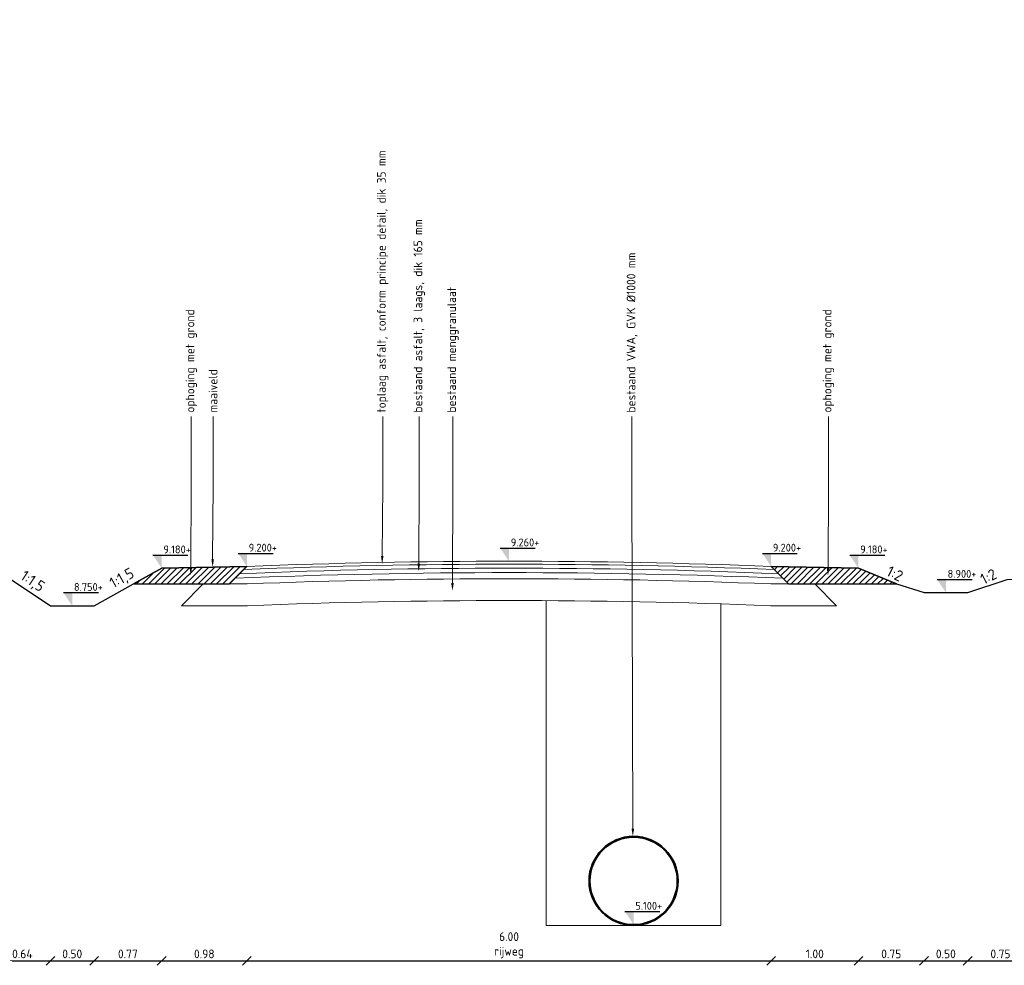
# Model space of a CAD drawing. Header units: metres. Extents: x 133 to 690, y 59 to 257.
# Tile 22 of 84: x 273 to 284, y 86 to 97. Entities that reach past the tile are written whole.
import ezdxf
from ezdxf import colors
from ezdxf.entities.mleader import LeaderData, LeaderLine
from ezdxf.math import Vec2, Vec3

# ---------------------------------------------------------------- set-up
doc = ezdxf.new("R2010")
doc.units = ezdxf.units.M
doc.header["$LTSCALE"] = 0.05
doc.linetypes.add('RI-VWA_BETON', pattern=[19, 9, -5, 0, -5])
doc.linetypes.add('RI-VWA_PE', pattern=[15, 7, -4, 0, -4])
doc.layers.add('B-WE-GW-BESTAAND-MAAIVELD-GD', color=253, linetype='GW-MAAIVELD')
doc.layers.add('TM00_MAATVOERING', color=1, linetype='Continuous')
for name, color, linetype, lineweight in [('B-WE-GW-ONTGRAVINGSVAK-G', 253, 'Continuous', 18), ('B-WE-VH-VERHARDING_ASFALT-G', 253, 'Continuous', 18), ('B-WE-VH-VERHARDING_FUNDERING-G', 253, 'Continuous', 18), ('N-WE-GW-GRONDWERKLIJN-GD', 1, 'Continuous', 30), ('N-WE-GW-SROND-AANVULLEN-AD-50', 11, 'Continuous', 18), ('N-WE-RI-VWA_TRANSPORTLEIDING_GVK_1000-G', 253, 'RI-VWA_BETON', 35), ('N-WE-RI-VWA_TRANSPORTLEIDING_PE_250-G', 253, 'RI-VWA_PE', 35), ('N-WE-VH-VERHARDING_ASFALT-GD', 1, 'Continuous', 15), ('X-XX-AL-AANPIJLING-T18', 10, 'Continuous', 15), ('X-XX-AL-AANPIJLING-T25', 7, 'Continuous', 20), ('X-XX-AL-PEILMAAT-SD', 7, 'Continuous', 25)]:
    doc.layers.add(name, color=color, linetype=linetype, lineweight=lineweight)
doc.layers.add('TL00_HULPLAAG', color=211, linetype='Continuous', plot=False)
doc.styles.add('NLCS-ISO', font='NLCS-ISO.ttf')
doc.styles.add('NLCS-ISO-M50-T25', font='NLCS-ISO.ttf', dxfattribs={"height": 0.125})
doc.linetypes.add('GW-MAAIVELD', pattern='A,12,[40,NLCS.SHX,S=1,R=0,X=0,Y=-0.5],12', length=24)
doc.dimstyles.new('NLCS RODOR-DIM-050', dxfattribs={"dimscale": 0.05, "dimtxt": 2, "dimasz": 2, "dimexe": 1.25, "dimexo": 0.625, "dimtad": 1, "dimzin": 1, "dimdsep": 46, "dimtxsty": 'NLCS-ISO', "dimblk": 'OBLIQUE', "dimcen": 0, "dimse1": 1, "dimse2": 1, "dimclrd": 256, "dimclre": 1, "dimclrt": 256, "dimadec": 0, "dimazin": 0, "dimtfac": 1, "dimtmove": 2, "dimatfit": 3, "dimfxl": 1, "dimtolj": 1, "dimtzin": 0, "dimlwd": -1, "dimlwe": -1, "dimarcsym": 0})
pattern_1 = [(45, (0, 0), (-0.035355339, 0.035355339), [])]

# ---------------------------------------------------------------- blocks, each defined once
blk = doc.blocks.new('SAL-PEILMAAT_INFRACAD_H01-SOD')
blk.add_line((-2, 3), (6, 3))
blk.add_solid([(-2, 3), (0, 3), (0, 0)])
at = {"style": 'NLCS-ISO'}
blk.add_attdef('...', (0.4, 3.4), '', height=1.8, dxfattribs=at)
blk = doc.blocks.new('_Oblique')
at = {"color": 0, "linetype": 'ByBlock', "lineweight": -2}
blk.add_line((-0.5, -0.5), (0.5, 0.5), dxfattribs=at)
blk = doc.blocks.new('*D65')
at = {"layer": 'Defpoints', "color": 0, "transparency": 16777216}
for p in [(274.676, 89.461), (275.652, 89.481), (275.652, 86.081)]:
    blk.add_point(p, dxfattribs=at)
at = {"layer": 'TM00_MAATVOERING', "transparency": 16777216}
blk.add_line((274.676, 86.081), (275.652, 86.081), dxfattribs=at)
at = {"layer": 'TM00_MAATVOERING', "transparency": 16777216, "xscale": 0.1, "yscale": 0.1, "zscale": 0.1, "rotation": 180}
blk.add_blockref('_Oblique', (274.676, 86.081), dxfattribs=at)
at = {"layer": 'TM00_MAATVOERING', "transparency": 16777216, "xscale": 0.1, "yscale": 0.1, "zscale": 0.1}
blk.add_blockref('_Oblique', (275.652, 86.081), dxfattribs=at)
at = {"layer": 'TM00_MAATVOERING', "transparency": 16777216, "insert": (275.164, 86.162), "char_height": 0.1, "attachment_point": 5, "style": 'NLCS-ISO'}
blk.add_mtext('\\A1;0.98', dxfattribs=at)
blk = doc.blocks.new('*D66')
at = {"layer": 'Defpoints', "color": 0, "transparency": 16777216}
for p in [(275.652, 89.481), (281.652, 89.481), (281.652, 86.081)]:
    blk.add_point(p, dxfattribs=at)
at = {"layer": 'TM00_MAATVOERING', "transparency": 16777216}
blk.add_line((275.652, 86.081), (281.652, 86.081), dxfattribs=at)
at = {"layer": 'TM00_MAATVOERING', "transparency": 16777216, "xscale": 0.1, "yscale": 0.1, "zscale": 0.1, "rotation": 180}
blk.add_blockref('_Oblique', (275.652, 86.081), dxfattribs=at)
at = {"layer": 'TM00_MAATVOERING', "transparency": 16777216, "xscale": 0.1, "yscale": 0.1, "zscale": 0.1}
blk.add_blockref('_Oblique', (281.652, 86.081), dxfattribs=at)
at = {"layer": 'TM00_MAATVOERING', "transparency": 16777216, "insert": (278.652, 86.261), "char_height": 0.1, "attachment_point": 5, "style": 'NLCS-ISO'}
blk.add_mtext('\\A1;6.00\\Prijweg', dxfattribs=at)
blk = doc.blocks.new('*D67')
at = {"layer": 'Defpoints', "color": 0, "transparency": 16777216}
for p in [(281.652, 89.481), (282.652, 89.461), (282.652, 86.081)]:
    blk.add_point(p, dxfattribs=at)
at = {"layer": 'TM00_MAATVOERING', "transparency": 16777216}
blk.add_line((281.652, 86.081), (282.652, 86.081), dxfattribs=at)
at = {"layer": 'TM00_MAATVOERING', "transparency": 16777216, "xscale": 0.1, "yscale": 0.1, "zscale": 0.1, "rotation": 180}
blk.add_blockref('_Oblique', (281.652, 86.081), dxfattribs=at)
at = {"layer": 'TM00_MAATVOERING', "transparency": 16777216, "xscale": 0.1, "yscale": 0.1, "zscale": 0.1}
blk.add_blockref('_Oblique', (282.652, 86.081), dxfattribs=at)
at = {"layer": 'TM00_MAATVOERING', "transparency": 16777216, "insert": (282.152, 86.162), "char_height": 0.1, "attachment_point": 5, "style": 'NLCS-ISO'}
blk.add_mtext('\\A1;1.00', dxfattribs=at)
blk = doc.blocks.new('*D68')
at = {"layer": 'Defpoints', "color": 0, "transparency": 16777216}
for p in [(282.652, 89.461), (283.402, 89.181), (283.402, 86.081)]:
    blk.add_point(p, dxfattribs=at)
at = {"layer": 'TM00_MAATVOERING', "transparency": 16777216}
blk.add_line((282.652, 86.081), (283.402, 86.081), dxfattribs=at)
at = {"layer": 'TM00_MAATVOERING', "transparency": 16777216, "xscale": 0.1, "yscale": 0.1, "zscale": 0.1, "rotation": 180}
blk.add_blockref('_Oblique', (282.652, 86.081), dxfattribs=at)
at = {"layer": 'TM00_MAATVOERING', "transparency": 16777216, "xscale": 0.1, "yscale": 0.1, "zscale": 0.1}
blk.add_blockref('_Oblique', (283.402, 86.081), dxfattribs=at)
at = {"layer": 'TM00_MAATVOERING', "transparency": 16777216, "insert": (283.027, 86.162), "char_height": 0.1, "attachment_point": 5, "style": 'NLCS-ISO'}
blk.add_mtext('\\A1;0.75', dxfattribs=at)
blk = doc.blocks.new('*D69')
at = {"layer": 'Defpoints', "color": 0, "transparency": 16777216}
for p in [(283.402, 89.181), (283.902, 89.181), (283.902, 86.081)]:
    blk.add_point(p, dxfattribs=at)
at = {"layer": 'TM00_MAATVOERING', "transparency": 16777216}
blk.add_line((283.402, 86.081), (283.902, 86.081), dxfattribs=at)
at = {"layer": 'TM00_MAATVOERING', "transparency": 16777216, "xscale": 0.1, "yscale": 0.1, "zscale": 0.1, "rotation": 180}
blk.add_blockref('_Oblique', (283.402, 86.081), dxfattribs=at)
at = {"layer": 'TM00_MAATVOERING', "transparency": 16777216, "xscale": 0.1, "yscale": 0.1, "zscale": 0.1}
blk.add_blockref('_Oblique', (283.902, 86.081), dxfattribs=at)
at = {"layer": 'TM00_MAATVOERING', "transparency": 16777216, "insert": (283.652, 86.162), "char_height": 0.1, "attachment_point": 5, "style": 'NLCS-ISO'}
blk.add_mtext('\\A1;0.50', dxfattribs=at)
blk = doc.blocks.new('*D70')
at = {"layer": 'Defpoints', "color": 0, "transparency": 16777216}
for p in [(284.652, 89.461), (283.902, 89.181), (284.652, 86.081)]:
    blk.add_point(p, dxfattribs=at)
at = {"layer": 'TM00_MAATVOERING', "transparency": 16777216}
blk.add_line((283.902, 86.081), (284.652, 86.081), dxfattribs=at)
at = {"layer": 'TM00_MAATVOERING', "transparency": 16777216, "xscale": 0.1, "yscale": 0.1, "zscale": 0.1, "rotation": 180}
blk.add_blockref('_Oblique', (283.902, 86.081), dxfattribs=at)
at = {"layer": 'TM00_MAATVOERING', "transparency": 16777216, "xscale": 0.1, "yscale": 0.1, "zscale": 0.1}
blk.add_blockref('_Oblique', (284.652, 86.081), dxfattribs=at)
at = {"layer": 'TM00_MAATVOERING', "transparency": 16777216, "insert": (284.277, 86.162), "char_height": 0.1, "attachment_point": 5, "style": 'NLCS-ISO'}
blk.add_mtext('\\A1;0.75', dxfattribs=at)
blk = doc.blocks.new('*D74')
at = {"layer": 'Defpoints', "color": 0, "transparency": 16777216}
for p in [(272.76, 86.802), (273.402, 86.375), (273.402, 86.081)]:
    blk.add_point(p, dxfattribs=at)
at = {"layer": 'TM00_MAATVOERING', "transparency": 16777216}
blk.add_line((272.76, 86.081), (273.402, 86.081), dxfattribs=at)
at = {"layer": 'TM00_MAATVOERING', "transparency": 16777216, "xscale": 0.1, "yscale": 0.1, "zscale": 0.1, "rotation": 180}
blk.add_blockref('_Oblique', (272.76, 86.081), dxfattribs=at)
at = {"layer": 'TM00_MAATVOERING', "transparency": 16777216, "xscale": 0.1, "yscale": 0.1, "zscale": 0.1}
blk.add_blockref('_Oblique', (273.402, 86.081), dxfattribs=at)
at = {"layer": 'TM00_MAATVOERING', "transparency": 16777216, "insert": (273.081, 86.162), "char_height": 0.1, "attachment_point": 5, "style": 'NLCS-ISO'}
blk.add_mtext('\\A1;0.64', dxfattribs=at)
blk = doc.blocks.new('*D75')
at = {"layer": 'Defpoints', "color": 0, "transparency": 16777216}
for p in [(273.402, 86.375), (273.902, 86.375), (273.902, 86.081)]:
    blk.add_point(p, dxfattribs=at)
at = {"layer": 'TM00_MAATVOERING', "transparency": 16777216}
blk.add_line((273.402, 86.081), (273.902, 86.081), dxfattribs=at)
at = {"layer": 'TM00_MAATVOERING', "transparency": 16777216, "xscale": 0.1, "yscale": 0.1, "zscale": 0.1, "rotation": 180}
blk.add_blockref('_Oblique', (273.402, 86.081), dxfattribs=at)
at = {"layer": 'TM00_MAATVOERING', "transparency": 16777216, "xscale": 0.1, "yscale": 0.1, "zscale": 0.1}
blk.add_blockref('_Oblique', (273.902, 86.081), dxfattribs=at)
at = {"layer": 'TM00_MAATVOERING', "transparency": 16777216, "insert": (273.652, 86.162), "char_height": 0.1, "attachment_point": 5, "style": 'NLCS-ISO'}
blk.add_mtext('\\A1;0.50', dxfattribs=at)
blk = doc.blocks.new('*D76')
at = {"layer": 'Defpoints', "color": 0, "transparency": 16777216}
for p in [(273.902, 86.081), (274.676, 86.081), (274.676, 86.081)]:
    blk.add_point(p, dxfattribs=at)
at = {"layer": 'TM00_MAATVOERING', "transparency": 16777216}
blk.add_line((273.902, 86.081), (274.676, 86.081), dxfattribs=at)
at = {"layer": 'TM00_MAATVOERING', "transparency": 16777216, "xscale": 0.1, "yscale": 0.1, "zscale": 0.1, "rotation": 180}
blk.add_blockref('_Oblique', (273.902, 86.081), dxfattribs=at)
at = {"layer": 'TM00_MAATVOERING', "transparency": 16777216, "xscale": 0.1, "yscale": 0.1, "zscale": 0.1}
blk.add_blockref('_Oblique', (274.676, 86.081), dxfattribs=at)
at = {"layer": 'TM00_MAATVOERING', "transparency": 16777216, "insert": (274.289, 86.162), "char_height": 0.1, "attachment_point": 5, "style": 'NLCS-ISO'}
blk.add_mtext('\\A1;0.77', dxfattribs=at)

msp = doc.modelspace()

# ---------------------------------------------------------------- hatches: boundary and pattern name
at = {"layer": 'N-WE-GW-SROND-AANVULLEN-AD-50'}
h = msp.add_hatch(dxfattribs=at)
h.set_pattern_fill('AGW-WERK_AANVULLEN', color=256, scale=0.01, pattern_type=2)
h.set_pattern_definition(pattern_1)
h.paths.add_polyline_path([(275.652, 90.597), (274.676, 90.578), (274.352, 90.397), (275.452, 90.397)])
h = msp.add_hatch(dxfattribs=at)
h.set_pattern_fill('AGW-WERK_AANVULLEN', color=256, scale=0.01, pattern_type=2)
h.set_pattern_definition(pattern_1)
h.paths.add_polyline_path([(282.652, 90.577), (281.652, 90.597), (281.852, 90.397), (283.089, 90.397)])

# ---------------------------------------------------------------- linework, layer by layer
at = {"layer": 'B-WE-GW-BESTAAND-MAAIVELD-GD'}
for points in [[(270.49, 90.507), (272.952, 90.447), (273.402, 90.147), (273.902, 90.147), (274.352, 90.397), (275.152, 90.397)], [(282.152, 90.397), (283.089, 90.397), (283.402, 90.297), (283.902, 90.297), (284.352, 90.447), (288.69, 90.537)]]:
    msp.add_lwpolyline(points, dxfattribs=at)
at = {"layer": 'B-WE-GW-ONTGRAVINGSVAK-G', "flags": 128}
for points in [[(279.578, 86.487), (279.078, 86.487), (279.078, 90.206)], [(280.578, 86.487), (281.078, 86.487), (281.078, 90.168)], [(280.078, 86.487), (279.578, 86.487)], [(280.078, 86.487), (280.578, 86.487)]]:
    msp.add_lwpolyline(points, dxfattribs=at)
at = {"layer": 'B-WE-VH-VERHARDING_ASFALT-G'}
for points in [[(275.615, 90.561, -0.020243), (281.688, 90.561)], [(275.516, 90.461, -0.020931), (281.787, 90.461, -0.02)], [(275.568, 90.514, -0.020569), (281.735, 90.514, -0.02)]]:
    msp.add_lwpolyline(points, format="xyb", dxfattribs=at)
for points in [[(275.615, 90.561), (275.452, 90.397)], [(281.688, 90.561), (281.852, 90.397)]]:
    msp.add_lwpolyline(points, dxfattribs=at)
at = {"layer": 'B-WE-VH-VERHARDING_FUNDERING-G'}
for p, q in [((275.152, 90.397), (275.655, 90.397)), ((281.648, 90.397), (282.152, 90.397)), ((274.902, 90.147), (275.66, 90.147)), ((281.643, 90.147), (282.402, 90.147))]:
    msp.add_line(p, q, dxfattribs=at)
at = {"layer": 'B-WE-VH-VERHARDING_FUNDERING-G', "flags": 128}
for points in [[(275.152, 90.397), (274.902, 90.147)], [(282.152, 90.397), (282.402, 90.147)]]:
    msp.add_lwpolyline(points, dxfattribs=at)
for points in [[(275.655, 90.397, -0.020022), (281.648, 90.397)], [(275.66, 90.147, -0.020055), (281.643, 90.147, -0.020022)]]:
    msp.add_lwpolyline(points, format="xyb", dxfattribs=at)
at = {"layer": 'N-WE-GW-GRONDWERKLIJN-GD', "flags": 128}
for points in [[(274.352, 90.397), (275.452, 90.397), (275.652, 90.597)], [(274.352, 90.397), (274.676, 90.578)], [(274.676, 90.578), (275.652, 90.597)], [(281.652, 90.597), (281.852, 90.397), (283.089, 90.397), (283.402, 90.297)]]:
    msp.add_lwpolyline(points, dxfattribs=at)
at = {"layer": 'N-WE-GW-GRONDWERKLIJN-GD'}
msp.add_lwpolyline([(281.652, 90.597), (282.652, 90.577), (283.089, 90.397)], dxfattribs=at)
at = {"layer": 'N-WE-RI-VWA_TRANSPORTLEIDING_GVK_1000-G', "linetype": 'Continuous'}
msp.add_circle((280.078, 86.997), 0.51, dxfattribs=at)
at = {"layer": 'N-WE-RI-VWA_TRANSPORTLEIDING_PE_250-G', "linetype": 'Continuous'}
msp.add_circle((280.078, 86.997), 0.5, dxfattribs=at)
at = {"layer": 'N-WE-VH-VERHARDING_ASFALT-GD', "flags": 128}
for points in [[(275.615, 90.561, -0.020243), (281.688, 90.561)], [(281.652, 90.597, 0.02), (275.652, 90.597)]]:
    msp.add_lwpolyline(points, format="xyb", dxfattribs=at)
for points in [[(275.652, 90.597), (275.615, 90.561)], [(281.652, 90.597), (281.688, 90.561)]]:
    msp.add_lwpolyline(points, dxfattribs=at)
at = {"layer": 'TL00_HULPLAAG', "flags": 128}
for points in [[(275.652, 90.597), (274.676, 90.578), (274.352, 90.397), (275.452, 90.397)], [(282.652, 90.577), (281.652, 90.597), (281.852, 90.397), (283.089, 90.397)]]:
    msp.add_lwpolyline(points, close=True, dxfattribs=at)

# ---------------------------------------------------------------- block references
at = {"layer": 'X-XX-AL-PEILMAAT-SD', "xscale": 0.05, "yscale": 0.05, "zscale": 0.05}
for p, values in [((275.652, 90.597), {'...': '9.200+'}), ((278.652, 90.657), {'...': '9.260+'}), ((281.652, 90.597), {'...': '9.200+'}), ((274.676, 90.577), {'...': '9.180+'}), ((282.652, 90.577), {'...': '9.180+'}), ((283.652, 90.297), {'...': '8.900+'}), ((273.652, 90.147), {'...': '8.750+'}), ((280.078, 86.497), {'...': '5.100+'})]:
    msp.add_blockref('SAL-PEILMAAT_INFRACAD_H01-SOD', p, dxfattribs=at).add_auto_attribs(values)

# ---------------------------------------------------------------- texts
at = {"layer": 'X-XX-AL-AANPIJLING-T25', "char_height": 0.125, "width": 0.18196, "attachment_point": 1, "style": 'NLCS-ISO-M50-T25'}
for s, insert, rotation in [('\\A1;1:1,5', (274.063, 90.452), 29.0543), ('\\A1;1:1,5', (273.117, 90.562), 326.3102), ('\\A1;1:2', (283.017, 90.611), 333.1304), ('\\A1;1:2', (284.031, 90.497), 26.8696)]:
    msp.add_mtext(s, dxfattribs=dict(at, insert=insert, rotation=rotation))

# ---------------------------------------------------------------- dimensions: what is measured, and where the dimension line sits
at = {"layer": 'TM00_MAATVOERING'}
for base, p1, p2, picture, middle in [((275.652, 86.081), (274.676, 89.461), (275.652, 89.481), '*D65', (275.164, 86.162)), ((282.652, 86.081), (281.652, 89.481), (282.652, 89.461), '*D67', (282.152, 86.162)), ((283.402, 86.081), (282.652, 89.461), (283.402, 89.181), '*D68', (283.027, 86.162)), ((284.652, 86.081), (283.902, 89.181), (284.652, 89.461), '*D70', (284.277, 86.162)), ((283.902, 86.081), (283.402, 89.181), (283.902, 89.181), '*D69', (283.652, 86.162)), ((273.402, 86.081), (272.76, 86.802), (273.402, 86.375), '*D74', (273.081, 86.162)), ((273.902, 86.081), (273.402, 86.375), (273.902, 86.375), '*D75', (273.652, 86.162)), ((274.676, 86.081), (273.902, 86.081), (274.676, 86.081), '*D76', (274.289, 86.162))]:
    dim = msp.add_linear_dim(base=base, p1=p1, p2=p2, dimstyle='NLCS RODOR-DIM-050', dxfattribs=at)
    dim.commit()
    dim.dimension.update_dxf_attribs({"geometry": picture, "text_midpoint": middle})
dim = msp.add_linear_dim(base=(281.652, 86.081), p1=(275.652, 89.481), p2=(281.652, 89.481), text='<>\\Prijweg', dimstyle='NLCS RODOR-DIM-050', dxfattribs=at)
dim.commit()
dim.dimension.update_dxf_attribs({"geometry": '*D66', "text_midpoint": (278.652, 86.261)})

# ---------------------------------------------------------------- leaders
at = {"layer": 'X-XX-AL-AANPIJLING-T18'}
ml = msp.add_multileader_mtext('Standard', dxfattribs=at)
ml.set_content('{\\C2;toplaag asfalt, conform principe detail, dik 35 mm}', color=256, style='NLCS-ISO-M50-T25')
ml.set_leader_properties(color=256, linetype='ByLayer', lineweight=-1)
ml.build(insert=Vec2(0, 0))
ml.multileader.update_dxf_attribs({"text_right_attachment_type": 5, "dogleg_length": 0.045, "arrow_head_size": 0.09})
ctx = ml.context
ctx.base_point, ctx.char_height, ctx.arrow_head_size, ctx.landing_gap_size, ctx.plane_origin, ctx.plane_x_axis, ctx.plane_y_axis = Vec3(277.206, 92.313), 0.1, 0.09, 0.045, Vec3(277.206, 88.74), Vec3(0, 1), Vec3(-1, 0)
ctx.right_attachment = 5
notes = []
notes.append((ctx, [(0, (1, 1, 0), (277.206, 92.223), (0, 1), 0.09, [(0, [(277.2, 90.626), (277.206, 91.524)], 0, [])])]))
ctx.mtext.insert, ctx.mtext.text_direction, ctx.mtext.rotation, ctx.mtext.width, ctx.mtext.flow_direction = Vec3(277.141, 92.358), Vec3(0, 1), 1.570796, 4.49762, 5
ml = msp.add_multileader_mtext('Standard', dxfattribs=at)
ml.set_content('{\\C2;bestaand asfalt, 3 laags, dik 165 mm}', color=256, style='NLCS-ISO-M50-T25')
ml.set_leader_properties(color=256, linetype='ByLayer', lineweight=-1)
ml.build(insert=Vec2(0, 0))
ml.multileader.update_dxf_attribs({"text_right_attachment_type": 5, "dogleg_length": 0.045, "arrow_head_size": 0.09})
ctx = ml.context
ctx.base_point, ctx.char_height, ctx.arrow_head_size, ctx.landing_gap_size, ctx.plane_origin, ctx.plane_x_axis, ctx.plane_y_axis = Vec3(277.624, 92.313), 0.1, 0.09, 0.045, Vec3(277.624, 88.74), Vec3(0, 1), Vec3(-1, 0)
ctx.right_attachment = 5
notes.append((ctx, [(0, (1, 1, 0), (277.624, 92.223), (0, 1), 0.09, [(0, [(277.618, 90.54), (277.624, 91.524)], 0, [])])]))
ctx.mtext.insert, ctx.mtext.text_direction, ctx.mtext.rotation, ctx.mtext.width, ctx.mtext.flow_direction = Vec3(277.559, 92.358), Vec3(0, 1), 1.570796, 4.49762, 5
ml = msp.add_multileader_mtext('Standard', dxfattribs=at)
ml.set_content('{\\C2;ophoging met grond}', color=256, style='NLCS-ISO-M50-T25')
ml.set_leader_properties(color=256, linetype='ByLayer', lineweight=-1)
ml.build(insert=Vec2(0, 0))
ml.multileader.update_dxf_attribs({"text_right_attachment_type": 5, "dogleg_length": 0.045, "arrow_head_size": 0.09})
ctx = ml.context
ctx.base_point, ctx.char_height, ctx.arrow_head_size, ctx.landing_gap_size, ctx.plane_origin, ctx.plane_x_axis, ctx.plane_y_axis = Vec3(275.015, 92.313), 0.1, 0.09, 0.045, Vec3(275.015, 88.74), Vec3(0, 1), Vec3(-1, 0)
ctx.right_attachment = 5
notes.append((ctx, [(0, (1, 1, 0), (275.015, 92.223), (0, 1), 0.09, [(0, [(275.009, 90.495), (275.015, 91.524)], 0, [])])]))
ctx.mtext.insert, ctx.mtext.text_direction, ctx.mtext.rotation, ctx.mtext.width, ctx.mtext.flow_direction = Vec3(274.95, 92.358), Vec3(0, 1), 1.570796, 3.48189, 5
ml = msp.add_multileader_mtext('Standard', dxfattribs=at)
ml.set_content('{\\C2;maaiveld}', color=256, style='NLCS-ISO-M50-T25')
ml.set_leader_properties(color=256, linetype='ByLayer', lineweight=-1)
ml.build(insert=Vec2(0, 0))
ml.multileader.update_dxf_attribs({"text_right_attachment_type": 5, "dogleg_length": 0.045, "arrow_head_size": 0.09})
ctx = ml.context
ctx.base_point, ctx.char_height, ctx.arrow_head_size, ctx.landing_gap_size, ctx.plane_origin, ctx.plane_x_axis, ctx.plane_y_axis = Vec3(275.264, 92.313), 0.1, 0.09, 0.045, Vec3(275.264, 88.74), Vec3(0, 1), Vec3(-1, 0)
ctx.right_attachment = 5
notes.append((ctx, [(0, (1, 1, 0), (275.264, 92.223), (0, 1), 0.09, [(0, [(275.259, 90.589), (275.264, 91.524)], 0, [])])]))
ctx.mtext.insert, ctx.mtext.text_direction, ctx.mtext.rotation, ctx.mtext.width, ctx.mtext.flow_direction = Vec3(275.214, 92.358), Vec3(0, 1), 1.570796, 3.48189, 5
ml = msp.add_multileader_mtext('Standard', dxfattribs=at)
ml.set_content('{\\C2;bestaand menggranulaat}', color=256, style='NLCS-ISO-M50-T25')
ml.set_leader_properties(color=256, linetype='ByLayer', lineweight=-1)
ml.build(insert=Vec2(0, 0))
ml.multileader.update_dxf_attribs({"text_right_attachment_type": 5, "dogleg_length": 0.045, "arrow_head_size": 0.09})
ctx = ml.context
ctx.base_point, ctx.char_height, ctx.arrow_head_size, ctx.landing_gap_size, ctx.plane_origin, ctx.plane_x_axis, ctx.plane_y_axis = Vec3(278.01, 92.313), 0.1, 0.09, 0.045, Vec3(278.01, 88.74), Vec3(0, 1), Vec3(-1, 0)
ctx.right_attachment = 5
notes.append((ctx, [(0, (1, 1, 0), (278.01, 92.223), (0, 1), 0.09, [(0, [(278.004, 90.317), (278.01, 91.524)], 0, [])])]))
ctx.mtext.insert, ctx.mtext.text_direction, ctx.mtext.rotation, ctx.mtext.width, ctx.mtext.flow_direction = Vec3(277.945, 92.358), Vec3(0, 1), 1.570796, 3.48189, 5
ml = msp.add_multileader_mtext('Standard', dxfattribs=at)
ml.set_content('{\\C2;bestaand VWA, GVK %%C1000 mm}', color=256, style='NLCS-ISO-M50-T25')
ml.set_leader_properties(color=256, linetype='ByLayer', lineweight=-1)
ml.build(insert=Vec2(0, 0))
ml.multileader.update_dxf_attribs({"text_right_attachment_type": 5, "dogleg_length": 0.045, "arrow_head_size": 0.09})
ctx = ml.context
ctx.base_point, ctx.char_height, ctx.arrow_head_size, ctx.landing_gap_size, ctx.plane_origin, ctx.plane_x_axis, ctx.plane_y_axis = Vec3(280.059, 92.313), 0.1, 0.09, 0.045, Vec3(280.059, 88.74), Vec3(0, 1), Vec3(-1, 0)
ctx.right_attachment = 5
notes.append((ctx, [(0, (1, 1, 0), (280.059, 92.223), (0, 1), 0.09, [(0, [(280.069, 87.507), (280.059, 91.524)], 0, [])])]))
ctx.mtext.insert, ctx.mtext.text_direction, ctx.mtext.rotation, ctx.mtext.width, ctx.mtext.flow_direction = Vec3(279.999, 92.358), Vec3(0, 1), 1.570796, 3.48189, 5
ml = msp.add_multileader_mtext('Standard', dxfattribs=at)
ml.set_content('{\\C2;ophoging met grond}', color=256, style='NLCS-ISO-M50-T25')
ml.set_leader_properties(color=256, linetype='ByLayer', lineweight=-1)
ml.build(insert=Vec2(0, 0))
ml.multileader.update_dxf_attribs({"text_right_attachment_type": 5, "dogleg_length": 0.045, "arrow_head_size": 0.09})
ctx = ml.context
ctx.base_point, ctx.char_height, ctx.arrow_head_size, ctx.landing_gap_size, ctx.plane_origin, ctx.plane_x_axis, ctx.plane_y_axis = Vec3(282.308, 92.313), 0.1, 0.09, 0.045, Vec3(282.308, 88.74), Vec3(0, 1), Vec3(-1, 0)
ctx.right_attachment = 5
notes.append((ctx, [(0, (1, 1, 0), (282.308, 92.223), (0, 1), 0.09, [(0, [(282.303, 90.49), (282.308, 91.524)], 0, [])])]))
ctx.mtext.insert, ctx.mtext.text_direction, ctx.mtext.rotation, ctx.mtext.width, ctx.mtext.flow_direction = Vec3(282.243, 92.358), Vec3(0, 1), 1.570796, 3.48189, 5
for ctx, leaders in notes:
    for number, flags, end, landing, length, lines in leaders:
        leader = LeaderData()
        leader.index, (leader.has_last_leader_line, leader.has_dogleg_vector, leader.attachment_direction) = number, flags
        leader.last_leader_point, leader.dogleg_vector, leader.dogleg_length = Vec3(end), Vec3(landing), length
        for number, points, colour, breaks in lines:
            line = LeaderLine()
            line.index, line.vertices, line.color, line.breaks = number, Vec3.list(points), colors.encode_raw_color(colour), breaks
            leader.lines.append(line)
        ctx.leaders.append(leader)

doc.saveas('drawing.dxf')
